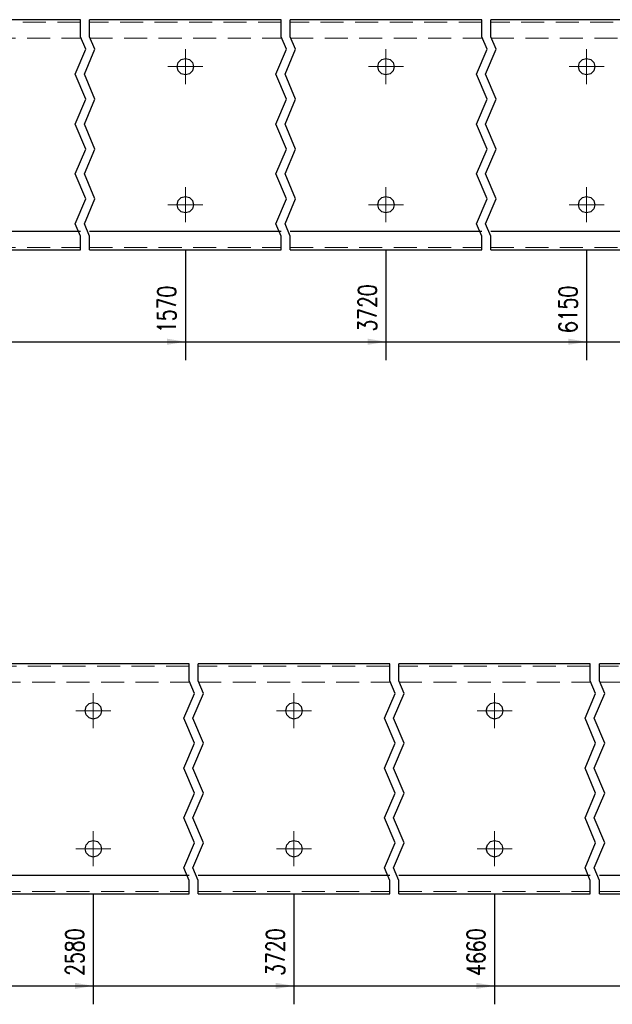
# Model space of a CAD drawing. Header units: millimetres. Extents: x -129 to 775, y 10833 to 11484.
# Tile 9 of 38: x -9 to 55, y 11120 to 11227. Entities that reach past the tile are written whole.
import ezdxf

# ---------------------------------------------------------------- set-up
doc = ezdxf.new("R2010")
doc.units = ezdxf.units.MM
doc.header["$LTSCALE"] = 10
doc.linetypes.add('HIDDEN', pattern=[0.375, 0.25, -0.125])
doc.linetypes.add('MITTE', pattern=[2, 1.25, -0.25, 0.25, -0.25])
doc.layers.get('Defpoints').update_dxf_attribs({"color": 1})
for name, color, linetype, lineweight in [('PS_DIM', 4, 'Continuous', 13), ('PS_Hidden', 2, 'HIDDEN', 9), ('PS_Mid', 5, 'MITTE', 15), ('PS_Shape', 161, 'Continuous', 30), ('PS_SOLID', 7, 'Continuous', 30)]:
    doc.layers.add(name, color=color, linetype=linetype, lineweight=lineweight)
doc.styles.add('simplex', font='simplex.shx', dxfattribs={"width": 0.75})
doc.dimstyles.new('1_10_GŁ_DS1-LS10', dxfattribs={"dimtxt": 2, "dimasz": 2, "dimexe": 2, "dimexo": 5, "dimgap": 1, "dimtad": 1, "dimjust": 4, "dimdec": 0, "dimlfac": 10, "dimtxsty": 'simplex', "dimblk1": 'NONE', "dimsah": 1, "dimcen": 2, "dimclrd": 256, "dimclre": 256, "dimclrt": 3, "dimadec": 1, "dimazin": 0, "dimtfac": 1, "dimtdec": 0, "dimtmove": 2, "dimatfit": 3, "dimfxl": 1, "dimarcsym": 0})

# ---------------------------------------------------------------- blocks, each defined once
blk = doc.blocks.new('*D73')
at = {"layer": 'Defpoints', "color": 0, "transparency": 16777216}
for p in [(8.82, 11206.75), (-86.58, 11201.85), (8.82, 11191.85)]:
    blk.add_point(p, dxfattribs=at)
at = {"layer": 'PS_DIM', "lineweight": -2, "transparency": 16777216}
for p, q in [((8.82, 11201.75), (8.82, 11189.85)), ((-86.58, 11196.85), (-86.58, 11189.85)), ((-86.58, 11191.85), (6.82, 11191.85))]:
    blk.add_line(p, q, dxfattribs=at)
at = {"layer": 'PS_DIM', "transparency": 16777216}
blk.add_solid([(6.82, 11192.19), (6.82, 11191.52), (8.82, 11191.85)], dxfattribs=at)
at = {"layer": 'PS_DIM', "color": 3, "transparency": 16777216, "insert": (6.8, 11195.37), "char_height": 2, "attachment_point": 5, "rotation": 90, "style": 'simplex'}
blk.add_mtext('1570', dxfattribs=at)
blk = doc.blocks.new('_None')
blk = doc.blocks.new('*D74')
at = {"layer": 'Defpoints', "color": 0, "transparency": 16777216}
for p in [(30.62, 11206.75), (-86.58, 11201.85), (30.62, 11191.85)]:
    blk.add_point(p, dxfattribs=at)
at = {"layer": 'PS_DIM', "lineweight": -2, "transparency": 16777216}
for p, q in [((30.62, 11201.75), (30.62, 11189.85)), ((-86.58, 11196.85), (-86.58, 11189.85)), ((-86.58, 11191.85), (28.62, 11191.85))]:
    blk.add_line(p, q, dxfattribs=at)
at = {"layer": 'PS_DIM', "transparency": 16777216}
blk.add_solid([(28.62, 11192.19), (28.62, 11191.52), (30.62, 11191.85)], dxfattribs=at)
at = {"layer": 'PS_DIM', "color": 3, "transparency": 16777216, "insert": (28.6, 11195.52), "char_height": 2, "attachment_point": 5, "rotation": 90, "style": 'simplex'}
blk.add_mtext('3720', dxfattribs=at)
blk = doc.blocks.new('*D75')
at = {"layer": 'Defpoints', "color": 0, "transparency": 16777216}
for p in [(52.42, 11206.75), (-86.58, 11201.85), (52.42, 11191.85)]:
    blk.add_point(p, dxfattribs=at)
at = {"layer": 'PS_DIM', "lineweight": -2, "transparency": 16777216}
for p, q in [((52.42, 11201.75), (52.42, 11189.85)), ((-86.58, 11196.85), (-86.58, 11189.85)), ((-86.58, 11191.85), (50.42, 11191.85))]:
    blk.add_line(p, q, dxfattribs=at)
at = {"layer": 'PS_DIM', "transparency": 16777216}
blk.add_solid([(50.42, 11192.19), (50.42, 11191.52), (52.42, 11191.85)], dxfattribs=at)
at = {"layer": 'PS_DIM', "color": 3, "transparency": 16777216, "insert": (50.4, 11195.37), "char_height": 2, "attachment_point": 5, "rotation": 90, "style": 'simplex'}
blk.add_mtext('6150', dxfattribs=at)
blk = doc.blocks.new('*D76')
at = {"layer": 'Defpoints', "color": 0, "transparency": 16777216}
for p in [(74.22, 11206.75), (-86.58, 11201.85), (74.22, 11191.85)]:
    blk.add_point(p, dxfattribs=at)
at = {"layer": 'PS_DIM', "lineweight": -2, "transparency": 16777216}
for p, q in [((74.22, 11201.75), (74.22, 11189.85)), ((-86.58, 11196.85), (-86.58, 11189.85)), ((-86.58, 11191.85), (72.22, 11191.85))]:
    blk.add_line(p, q, dxfattribs=at)
at = {"layer": 'PS_DIM', "transparency": 16777216}
blk.add_solid([(72.22, 11192.19), (72.22, 11191.52), (74.22, 11191.85)], dxfattribs=at)
at = {"layer": 'PS_DIM', "color": 3, "transparency": 16777216, "insert": (72.2, 11195.52), "char_height": 2, "attachment_point": 5, "rotation": 90, "style": 'simplex'}
blk.add_mtext('6680', dxfattribs=at)
blk = doc.blocks.new('*D77')
at = {"layer": 'Defpoints', "color": 0, "transparency": 16777216}
for p in [(82.22, 11206.75), (-86.58, 11201.85), (82.22, 11191.85)]:
    blk.add_point(p, dxfattribs=at)
at = {"layer": 'PS_DIM', "lineweight": -2, "transparency": 16777216}
for p, q in [((82.22, 11201.75), (82.22, 11189.85)), ((-86.58, 11196.85), (-86.58, 11189.85)), ((-86.58, 11191.85), (80.22, 11191.85))]:
    blk.add_line(p, q, dxfattribs=at)
at = {"layer": 'PS_DIM', "transparency": 16777216}
blk.add_solid([(80.22, 11192.19), (80.22, 11191.52), (82.22, 11191.85)], dxfattribs=at)
at = {"layer": 'PS_DIM', "color": 3, "transparency": 16777216, "insert": (80.2, 11195.52), "char_height": 2, "attachment_point": 5, "rotation": 90, "style": 'simplex'}
blk.add_mtext('6760', dxfattribs=at)
blk = doc.blocks.new('*D78')
at = {"layer": 'Defpoints', "color": 0, "transparency": 16777216}
for p in [(104.02, 11206.75), (-86.58, 11201.85), (104.02, 11191.85)]:
    blk.add_point(p, dxfattribs=at)
at = {"layer": 'PS_DIM', "lineweight": -2, "transparency": 16777216}
for p, q in [((104.02, 11201.75), (104.02, 11189.85)), ((-86.58, 11196.85), (-86.58, 11189.85)), ((-86.58, 11191.85), (102.02, 11191.85))]:
    blk.add_line(p, q, dxfattribs=at)
at = {"layer": 'PS_DIM', "transparency": 16777216}
blk.add_solid([(102.02, 11192.19), (102.02, 11191.52), (104.02, 11191.85)], dxfattribs=at)
at = {"layer": 'PS_DIM', "color": 3, "transparency": 16777216, "insert": (102, 11195.52), "char_height": 2, "attachment_point": 5, "rotation": 90, "style": 'simplex'}
blk.add_mtext('7290', dxfattribs=at)
blk = doc.blocks.new('*D79')
at = {"layer": 'Defpoints', "color": 0, "transparency": 16777216}
for p in [(-86.58, 11201.85), (107.02, 11201.85), (107.02, 11191.85)]:
    blk.add_point(p, dxfattribs=at)
at = {"layer": 'PS_DIM', "lineweight": -2, "transparency": 16777216}
for p, q in [((-86.58, 11196.85), (-86.58, 11189.85)), ((107.02, 11196.85), (107.02, 11189.85)), ((-86.58, 11191.85), (105.02, 11191.85))]:
    blk.add_line(p, q, dxfattribs=at)
at = {"layer": 'PS_DIM', "transparency": 16777216}
blk.add_solid([(105.02, 11192.19), (105.02, 11191.52), (107.02, 11191.85)], dxfattribs=at)
at = {"layer": 'PS_DIM', "color": 3, "transparency": 16777216, "insert": (105.46, 11195.61), "char_height": 2, "attachment_point": 5, "rotation": 90, "style": 'simplex'}
blk.add_mtext('7320', dxfattribs=at)
blk = doc.blocks.new('*D92')
at = {"layer": 'Defpoints', "color": 0, "transparency": 16777216}
for p in [(-1.18, 11136.75), (-86.58, 11131.85), (-1.18, 11121.85)]:
    blk.add_point(p, dxfattribs=at)
at = {"layer": 'PS_DIM', "lineweight": -2, "transparency": 16777216}
for p, q in [((-1.18, 11131.75), (-1.18, 11119.85)), ((-86.58, 11126.85), (-86.58, 11119.85)), ((-86.58, 11121.85), (-3.18, 11121.85))]:
    blk.add_line(p, q, dxfattribs=at)
at = {"layer": 'PS_DIM', "transparency": 16777216}
blk.add_solid([(-3.18, 11122.19), (-3.18, 11121.52), (-1.18, 11121.85)], dxfattribs=at)
at = {"layer": 'PS_DIM', "color": 3, "transparency": 16777216, "insert": (-3.2, 11125.52), "char_height": 2, "attachment_point": 5, "rotation": 90, "style": 'simplex'}
blk.add_mtext('2580', dxfattribs=at)
blk = doc.blocks.new('*D93')
at = {"layer": 'Defpoints', "color": 0, "transparency": 16777216}
for p in [(20.62, 11136.75), (-86.58, 11131.85), (20.62, 11121.85)]:
    blk.add_point(p, dxfattribs=at)
at = {"layer": 'PS_DIM', "lineweight": -2, "transparency": 16777216}
for p, q in [((20.62, 11131.75), (20.62, 11119.85)), ((-86.58, 11126.85), (-86.58, 11119.85)), ((-86.58, 11121.85), (18.62, 11121.85))]:
    blk.add_line(p, q, dxfattribs=at)
at = {"layer": 'PS_DIM', "transparency": 16777216}
blk.add_solid([(18.62, 11122.19), (18.62, 11121.52), (20.62, 11121.85)], dxfattribs=at)
at = {"layer": 'PS_DIM', "color": 3, "transparency": 16777216, "insert": (18.6, 11125.52), "char_height": 2, "attachment_point": 5, "rotation": 90, "style": 'simplex'}
blk.add_mtext('3720', dxfattribs=at)
blk = doc.blocks.new('*D94')
at = {"layer": 'Defpoints', "color": 0, "transparency": 16777216}
for p in [(42.42, 11136.75), (-86.58, 11131.85), (42.42, 11121.85)]:
    blk.add_point(p, dxfattribs=at)
at = {"layer": 'PS_DIM', "lineweight": -2, "transparency": 16777216}
for p, q in [((42.42, 11131.75), (42.42, 11119.85)), ((-86.58, 11126.85), (-86.58, 11119.85)), ((-86.58, 11121.85), (40.42, 11121.85))]:
    blk.add_line(p, q, dxfattribs=at)
at = {"layer": 'PS_DIM', "transparency": 16777216}
blk.add_solid([(40.42, 11122.19), (40.42, 11121.52), (42.42, 11121.85)], dxfattribs=at)
at = {"layer": 'PS_DIM', "color": 3, "transparency": 16777216, "insert": (40.4, 11125.52), "char_height": 2, "attachment_point": 5, "rotation": 90, "style": 'simplex'}
blk.add_mtext('4660', dxfattribs=at)
blk = doc.blocks.new('*D95')
at = {"layer": 'Defpoints', "color": 0, "transparency": 16777216}
for p in [(64.22, 11136.75), (-86.58, 11131.85), (64.22, 11121.85)]:
    blk.add_point(p, dxfattribs=at)
at = {"layer": 'PS_DIM', "lineweight": -2, "transparency": 16777216}
for p, q in [((64.22, 11131.75), (64.22, 11119.85)), ((-86.58, 11126.85), (-86.58, 11119.85)), ((-86.58, 11121.85), (62.22, 11121.85))]:
    blk.add_line(p, q, dxfattribs=at)
at = {"layer": 'PS_DIM', "transparency": 16777216}
blk.add_solid([(62.22, 11122.19), (62.22, 11121.52), (64.22, 11121.85)], dxfattribs=at)
at = {"layer": 'PS_DIM', "color": 3, "transparency": 16777216, "insert": (62.2, 11125.52), "char_height": 2, "attachment_point": 5, "rotation": 90, "style": 'simplex'}
blk.add_mtext('5580', dxfattribs=at)
blk = doc.blocks.new('*D96')
at = {"layer": 'Defpoints', "color": 0, "transparency": 16777216}
for p in [(86.02, 11136.75), (-86.58, 11131.85), (86.02, 11121.85)]:
    blk.add_point(p, dxfattribs=at)
at = {"layer": 'PS_DIM', "lineweight": -2, "transparency": 16777216}
for p, q in [((86.02, 11131.75), (86.02, 11119.85)), ((-86.58, 11126.85), (-86.58, 11119.85)), ((-86.58, 11121.85), (84.02, 11121.85))]:
    blk.add_line(p, q, dxfattribs=at)
at = {"layer": 'PS_DIM', "transparency": 16777216}
blk.add_solid([(84.02, 11122.19), (84.02, 11121.52), (86.02, 11121.85)], dxfattribs=at)
at = {"layer": 'PS_DIM', "color": 3, "transparency": 16777216, "insert": (84, 11125.37), "char_height": 2, "attachment_point": 5, "rotation": 90, "style": 'simplex'}
blk.add_mtext('6150', dxfattribs=at)
blk = doc.blocks.new('*D97')
at = {"layer": 'Defpoints', "color": 0, "transparency": 16777216}
for p in [(107.82, 11136.75), (-86.58, 11131.85), (107.82, 11121.85)]:
    blk.add_point(p, dxfattribs=at)
at = {"layer": 'PS_DIM', "lineweight": -2, "transparency": 16777216}
for p, q in [((107.82, 11131.75), (107.82, 11119.85)), ((-86.58, 11126.85), (-86.58, 11119.85)), ((-86.58, 11121.85), (105.82, 11121.85))]:
    blk.add_line(p, q, dxfattribs=at)
at = {"layer": 'PS_DIM', "transparency": 16777216}
blk.add_solid([(105.82, 11122.19), (105.82, 11121.52), (107.82, 11121.85)], dxfattribs=at)
at = {"layer": 'PS_DIM', "color": 3, "transparency": 16777216, "insert": (105.8, 11125.52), "char_height": 2, "attachment_point": 5, "rotation": 90, "style": 'simplex'}
blk.add_mtext('6680', dxfattribs=at)
blk = doc.blocks.new('*D98')
at = {"layer": 'Defpoints', "color": 0, "transparency": 16777216}
for p in [(115.82, 11136.75), (-86.58, 11131.85), (115.82, 11121.85)]:
    blk.add_point(p, dxfattribs=at)
at = {"layer": 'PS_DIM', "lineweight": -2, "transparency": 16777216}
for p, q in [((115.82, 11131.75), (115.82, 11119.85)), ((-86.58, 11126.85), (-86.58, 11119.85)), ((-86.58, 11121.85), (113.82, 11121.85))]:
    blk.add_line(p, q, dxfattribs=at)
at = {"layer": 'PS_DIM', "transparency": 16777216}
blk.add_solid([(113.82, 11122.19), (113.82, 11121.52), (115.82, 11121.85)], dxfattribs=at)
at = {"layer": 'PS_DIM', "color": 3, "transparency": 16777216, "insert": (113.8, 11125.52), "char_height": 2, "attachment_point": 5, "rotation": 90, "style": 'simplex'}
blk.add_mtext('6760', dxfattribs=at)
blk = doc.blocks.new('*D99')
at = {"layer": 'Defpoints', "color": 0, "transparency": 16777216}
for p in [(168.82, 11136.75), (-86.58, 11131.85), (168.82, 11121.85)]:
    blk.add_point(p, dxfattribs=at)
at = {"layer": 'PS_DIM', "lineweight": -2, "transparency": 16777216}
for p, q in [((168.82, 11131.75), (168.82, 11119.85)), ((-86.58, 11126.85), (-86.58, 11119.85)), ((-86.58, 11121.85), (166.82, 11121.85))]:
    blk.add_line(p, q, dxfattribs=at)
at = {"layer": 'PS_DIM', "transparency": 16777216}
blk.add_solid([(166.82, 11122.19), (166.82, 11121.52), (168.82, 11121.85)], dxfattribs=at)
at = {"layer": 'PS_DIM', "color": 3, "transparency": 16777216, "insert": (166.8, 11125.52), "char_height": 2, "attachment_point": 5, "rotation": 90, "style": 'simplex'}
blk.add_mtext('7290', dxfattribs=at)
blk = doc.blocks.new('*D100')
at = {"layer": 'Defpoints', "color": 0, "transparency": 16777216}
for p in [(-86.58, 11131.85), (171.82, 11131.85), (171.82, 11121.85)]:
    blk.add_point(p, dxfattribs=at)
at = {"layer": 'PS_DIM', "lineweight": -2, "transparency": 16777216}
for p, q in [((-86.58, 11126.85), (-86.58, 11119.85)), ((171.82, 11126.85), (171.82, 11119.85)), ((-86.58, 11121.85), (169.82, 11121.85))]:
    blk.add_line(p, q, dxfattribs=at)
at = {"layer": 'PS_DIM', "transparency": 16777216}
blk.add_solid([(169.82, 11122.19), (169.82, 11121.52), (171.82, 11121.85)], dxfattribs=at)
at = {"layer": 'PS_DIM', "color": 3, "transparency": 16777216, "insert": (170.34, 11125.6), "char_height": 2, "attachment_point": 5, "rotation": 90, "style": 'simplex'}
blk.add_mtext('7320', dxfattribs=at)
blk = doc.blocks.new('*X371')
at = {"color": 1}
for p, q in [((-2.58, 11224.99), (-2.58, 11226.85)), ((-1.58, 11224.99), (-1.58, 11226.85)), ((19.22, 11224.99), (19.22, 11226.85)), ((20.22, 11224.99), (20.22, 11226.85)), ((41.02, 11224.99), (41.02, 11226.85)), ((42.02, 11224.99), (42.02, 11226.85)), ((-2, 11223.64), (-2.58, 11224.99)), ((-1, 11223.64), (-1.58, 11224.99)), ((19.8, 11223.64), (19.22, 11224.99)), ((20.8, 11223.64), (20.22, 11224.99)), ((41.6, 11223.64), (41.02, 11224.99)), ((42.6, 11223.64), (42.02, 11224.99)), ((-3.15, 11220.93), (-2, 11223.64)), ((-2.15, 11220.93), (-1, 11223.64)), ((18.65, 11220.93), (19.8, 11223.64)), ((19.65, 11220.93), (20.8, 11223.64)), ((40.45, 11220.93), (41.6, 11223.64)), ((41.45, 11220.93), (42.6, 11223.64)), ((-2, 11218.22), (-3.15, 11220.93)), ((-1, 11218.22), (-2.15, 11220.93)), ((19.8, 11218.22), (18.65, 11220.93)), ((20.8, 11218.22), (19.65, 11220.93)), ((41.6, 11218.22), (40.45, 11220.93)), ((42.6, 11218.22), (41.45, 11220.93)), ((-3.15, 11215.51), (-2, 11218.22)), ((-2.15, 11215.51), (-1, 11218.22)), ((18.65, 11215.51), (19.8, 11218.22)), ((19.65, 11215.51), (20.8, 11218.22)), ((40.45, 11215.51), (41.6, 11218.22)), ((41.45, 11215.51), (42.6, 11218.22)), ((-2, 11212.8), (-3.15, 11215.51)), ((-1, 11212.8), (-2.15, 11215.51)), ((19.8, 11212.8), (18.65, 11215.51)), ((20.8, 11212.8), (19.65, 11215.51)), ((41.6, 11212.8), (40.45, 11215.51)), ((42.6, 11212.8), (41.45, 11215.51)), ((-3.15, 11210.1), (-2, 11212.8)), ((-2.15, 11210.1), (-1, 11212.8)), ((18.65, 11210.1), (19.8, 11212.8)), ((19.65, 11210.1), (20.8, 11212.8)), ((40.45, 11210.1), (41.6, 11212.8)), ((41.45, 11210.1), (42.6, 11212.8)), ((-2, 11207.39), (-3.15, 11210.1)), ((-1, 11207.39), (-2.15, 11210.1)), ((19.8, 11207.39), (18.65, 11210.1)), ((20.8, 11207.39), (19.65, 11210.1)), ((41.6, 11207.39), (40.45, 11210.1)), ((42.6, 11207.39), (41.45, 11210.1)), ((-3.15, 11204.68), (-2, 11207.39)), ((-2.15, 11204.68), (-1, 11207.39)), ((18.65, 11204.68), (19.8, 11207.39)), ((19.65, 11204.68), (20.8, 11207.39)), ((40.45, 11204.68), (41.6, 11207.39)), ((41.45, 11204.68), (42.6, 11207.39)), ((-2.58, 11203.32), (-3.15, 11204.68)), ((-1.58, 11203.32), (-2.15, 11204.68)), ((19.22, 11203.32), (18.65, 11204.68)), ((20.22, 11203.32), (19.65, 11204.68)), ((41.02, 11203.32), (40.45, 11204.68)), ((42.02, 11203.32), (41.45, 11204.68)), ((-2.58, 11201.85), (-2.58, 11203.32)), ((-1.58, 11201.85), (-1.58, 11203.32)), ((19.22, 11201.85), (19.22, 11203.32)), ((20.22, 11201.85), (20.22, 11203.32)), ((41.02, 11201.85), (41.02, 11203.32)), ((42.02, 11201.85), (42.02, 11203.32))]:
    blk.add_line(p, q, dxfattribs=at)
at = {"layer": 'PS_Hidden', "color": 2, "linetype": 'HIDDEN'}
for p, q in [((-2.58, 11226.6), (-23.38, 11226.6)), ((19.22, 11226.6), (-1.58, 11226.6)), ((41.02, 11226.6), (20.22, 11226.6)), ((62.82, 11226.6), (42.02, 11226.6)), ((-23.38, 11224.85), (-2.58, 11224.85)), ((-1.58, 11224.85), (19.22, 11224.85)), ((20.22, 11224.85), (41.02, 11224.85)), ((42.02, 11224.85), (62.82, 11224.85)), ((-23.38, 11202.1), (-2.58, 11202.1)), ((-1.58, 11202.1), (19.22, 11202.1)), ((20.22, 11202.1), (41.02, 11202.1)), ((42.02, 11202.1), (62.82, 11202.1))]:
    blk.add_line(p, q, dxfattribs=at)
at = {"layer": 'PS_Mid', "color": 5, "linetype": 'MITTE'}
for p, q in [((8.82, 11223.65), (8.82, 11219.85)), ((30.62, 11223.65), (30.62, 11219.85)), ((52.42, 11223.65), (52.42, 11219.85)), ((10.72, 11221.75), (6.92, 11221.75)), ((32.52, 11221.75), (28.72, 11221.75)), ((54.32, 11221.75), (50.52, 11221.75)), ((8.82, 11208.65), (8.82, 11204.85)), ((30.62, 11208.65), (30.62, 11204.85)), ((52.42, 11208.65), (52.42, 11204.85)), ((10.72, 11206.75), (6.92, 11206.75)), ((32.52, 11206.75), (28.72, 11206.75)), ((54.32, 11206.75), (50.52, 11206.75))]:
    blk.add_line(p, q, dxfattribs=at)
at = {"layer": 'PS_SOLID', "color": 7, "linetype": 'Continuous'}
for p, q in [((-2.58, 11226.85), (-12.98, 11226.85)), ((8.82, 11226.85), (-1.58, 11226.85)), ((19.22, 11226.85), (8.82, 11226.85)), ((30.62, 11226.85), (20.22, 11226.85)), ((41.02, 11226.85), (30.62, 11226.85)), ((52.42, 11226.85), (42.02, 11226.85)), ((62.82, 11226.85), (52.42, 11226.85)), ((7.92, 11221.75), (8.04, 11222.2)), ((8.04, 11222.2), (8.37, 11222.53)), ((8.37, 11222.53), (8.82, 11222.65)), ((8.82, 11222.65), (9.27, 11222.53)), ((9.27, 11222.53), (9.6, 11222.2)), ((9.6, 11222.2), (9.72, 11221.75)), ((29.72, 11221.75), (29.84, 11222.2)), ((29.84, 11222.2), (30.17, 11222.53)), ((30.17, 11222.53), (30.62, 11222.65)), ((30.62, 11222.65), (31.07, 11222.53)), ((31.07, 11222.53), (31.4, 11222.2)), ((31.4, 11222.2), (31.52, 11221.75)), ((51.52, 11221.75), (51.64, 11222.2)), ((51.64, 11222.2), (51.97, 11222.53)), ((51.97, 11222.53), (52.42, 11222.65)), ((52.42, 11222.65), (52.87, 11222.53)), ((52.87, 11222.53), (53.2, 11222.2)), ((53.2, 11222.2), (53.32, 11221.75)), ((8.04, 11221.3), (7.92, 11221.75)), ((8.37, 11220.97), (8.04, 11221.3)), ((9.6, 11221.3), (9.27, 11220.97)), ((9.72, 11221.75), (9.6, 11221.3)), ((29.84, 11221.3), (29.72, 11221.75)), ((30.17, 11220.97), (29.84, 11221.3)), ((31.4, 11221.3), (31.07, 11220.97)), ((31.52, 11221.75), (31.4, 11221.3)), ((51.64, 11221.3), (51.52, 11221.75)), ((51.97, 11220.97), (51.64, 11221.3)), ((53.2, 11221.3), (52.87, 11220.97)), ((53.32, 11221.75), (53.2, 11221.3)), ((8.82, 11220.85), (8.37, 11220.97)), ((9.27, 11220.97), (8.82, 11220.85)), ((30.62, 11220.85), (30.17, 11220.97)), ((31.07, 11220.97), (30.62, 11220.85)), ((52.42, 11220.85), (51.97, 11220.97)), ((52.87, 11220.97), (52.42, 11220.85)), ((7.92, 11206.75), (8.04, 11207.2)), ((8.04, 11207.2), (8.37, 11207.53)), ((8.37, 11207.53), (8.82, 11207.65)), ((8.82, 11207.65), (9.27, 11207.53)), ((9.27, 11207.53), (9.6, 11207.2)), ((9.6, 11207.2), (9.72, 11206.75)), ((29.72, 11206.75), (29.84, 11207.2)), ((29.84, 11207.2), (30.17, 11207.53)), ((30.17, 11207.53), (30.62, 11207.65)), ((30.62, 11207.65), (31.07, 11207.53)), ((31.07, 11207.53), (31.4, 11207.2)), ((31.4, 11207.2), (31.52, 11206.75)), ((51.52, 11206.75), (51.64, 11207.2)), ((51.64, 11207.2), (51.97, 11207.53)), ((51.97, 11207.53), (52.42, 11207.65)), ((52.42, 11207.65), (52.87, 11207.53)), ((52.87, 11207.53), (53.2, 11207.2)), ((53.2, 11207.2), (53.32, 11206.75)), ((8.04, 11206.3), (7.92, 11206.75)), ((8.37, 11205.97), (8.04, 11206.3)), ((9.6, 11206.3), (9.27, 11205.97)), ((9.72, 11206.75), (9.6, 11206.3)), ((29.84, 11206.3), (29.72, 11206.75)), ((30.17, 11205.97), (29.84, 11206.3)), ((31.4, 11206.3), (31.07, 11205.97)), ((31.52, 11206.75), (31.4, 11206.3)), ((51.64, 11206.3), (51.52, 11206.75)), ((51.97, 11205.97), (51.64, 11206.3)), ((53.2, 11206.3), (52.87, 11205.97)), ((53.32, 11206.75), (53.2, 11206.3)), ((8.82, 11205.85), (8.37, 11205.97)), ((9.27, 11205.97), (8.82, 11205.85)), ((30.62, 11205.85), (30.17, 11205.97)), ((31.07, 11205.97), (30.62, 11205.85)), ((52.42, 11205.85), (51.97, 11205.97)), ((52.87, 11205.97), (52.42, 11205.85)), ((-2.58, 11203.85), (-23.38, 11203.85)), ((19.22, 11203.85), (-1.58, 11203.85)), ((41.02, 11203.85), (20.22, 11203.85)), ((62.82, 11203.85), (42.02, 11203.85)), ((-23.38, 11201.85), (-2.58, 11201.85)), ((-1.58, 11201.85), (19.22, 11201.85)), ((20.22, 11201.85), (41.02, 11201.85)), ((42.02, 11201.85), (62.82, 11201.85))]:
    blk.add_line(p, q, dxfattribs=at)
blk = doc.blocks.new('*X391')
at = {"color": 1}
for p, q in [((9.22, 11154.99), (9.22, 11156.85)), ((10.22, 11154.99), (10.22, 11156.85)), ((31.02, 11154.99), (31.02, 11156.85)), ((32.02, 11154.99), (32.02, 11156.85)), ((52.82, 11154.99), (52.82, 11156.85)), ((53.82, 11154.99), (53.82, 11156.85)), ((9.8, 11153.64), (9.22, 11154.99)), ((10.8, 11153.64), (10.22, 11154.99)), ((31.6, 11153.64), (31.02, 11154.99)), ((32.6, 11153.64), (32.02, 11154.99)), ((53.4, 11153.64), (52.82, 11154.99)), ((54.4, 11153.64), (53.82, 11154.99)), ((8.65, 11150.93), (9.8, 11153.64)), ((9.65, 11150.93), (10.8, 11153.64)), ((30.45, 11150.93), (31.6, 11153.64)), ((31.45, 11150.93), (32.6, 11153.64)), ((52.25, 11150.93), (53.4, 11153.64)), ((53.25, 11150.93), (54.4, 11153.64)), ((9.8, 11148.22), (8.65, 11150.93)), ((10.8, 11148.22), (9.65, 11150.93)), ((31.6, 11148.22), (30.45, 11150.93)), ((32.6, 11148.22), (31.45, 11150.93)), ((53.4, 11148.22), (52.25, 11150.93)), ((54.4, 11148.22), (53.25, 11150.93)), ((8.65, 11145.51), (9.8, 11148.22)), ((9.65, 11145.51), (10.8, 11148.22)), ((30.45, 11145.51), (31.6, 11148.22)), ((31.45, 11145.51), (32.6, 11148.22)), ((52.25, 11145.51), (53.4, 11148.22)), ((53.25, 11145.51), (54.4, 11148.22)), ((9.8, 11142.8), (8.65, 11145.51)), ((10.8, 11142.8), (9.65, 11145.51)), ((31.6, 11142.8), (30.45, 11145.51)), ((32.6, 11142.8), (31.45, 11145.51)), ((53.4, 11142.8), (52.25, 11145.51)), ((54.4, 11142.8), (53.25, 11145.51)), ((8.65, 11140.1), (9.8, 11142.8)), ((9.65, 11140.1), (10.8, 11142.8)), ((30.45, 11140.1), (31.6, 11142.8)), ((31.45, 11140.1), (32.6, 11142.8)), ((52.25, 11140.1), (53.4, 11142.8)), ((53.25, 11140.1), (54.4, 11142.8)), ((9.8, 11137.39), (8.65, 11140.1)), ((10.8, 11137.39), (9.65, 11140.1)), ((31.6, 11137.39), (30.45, 11140.1)), ((32.6, 11137.39), (31.45, 11140.1)), ((53.4, 11137.39), (52.25, 11140.1)), ((54.4, 11137.39), (53.25, 11140.1)), ((8.65, 11134.68), (9.8, 11137.39)), ((9.65, 11134.68), (10.8, 11137.39)), ((30.45, 11134.68), (31.6, 11137.39)), ((31.45, 11134.68), (32.6, 11137.39)), ((52.25, 11134.68), (53.4, 11137.39)), ((53.25, 11134.68), (54.4, 11137.39)), ((9.22, 11133.32), (8.65, 11134.68)), ((10.22, 11133.32), (9.65, 11134.68)), ((31.02, 11133.32), (30.45, 11134.68)), ((32.02, 11133.32), (31.45, 11134.68)), ((52.82, 11133.32), (52.25, 11134.68)), ((53.82, 11133.32), (53.25, 11134.68)), ((9.22, 11131.85), (9.22, 11133.32)), ((10.22, 11131.85), (10.22, 11133.32)), ((31.02, 11131.85), (31.02, 11133.32)), ((32.02, 11131.85), (32.02, 11133.32)), ((52.82, 11131.85), (52.82, 11133.32)), ((53.82, 11131.85), (53.82, 11133.32))]:
    blk.add_line(p, q, dxfattribs=at)
at = {"layer": 'PS_Hidden', "color": 2, "linetype": 'HIDDEN'}
for p, q in [((9.22, 11156.6), (-11.58, 11156.6)), ((31.02, 11156.6), (10.22, 11156.6)), ((52.82, 11156.6), (32.02, 11156.6)), ((74.62, 11156.6), (53.82, 11156.6)), ((-11.58, 11154.85), (9.22, 11154.85)), ((10.22, 11154.85), (31.02, 11154.85)), ((32.02, 11154.85), (52.82, 11154.85)), ((53.82, 11154.85), (74.62, 11154.85)), ((-11.58, 11132.1), (9.22, 11132.1)), ((10.22, 11132.1), (31.02, 11132.1)), ((32.02, 11132.1), (52.82, 11132.1)), ((53.82, 11132.1), (74.62, 11132.1))]:
    blk.add_line(p, q, dxfattribs=at)
at = {"layer": 'PS_Mid', "color": 5, "linetype": 'MITTE'}
for p, q in [((-1.18, 11153.65), (-1.18, 11149.85)), ((20.62, 11153.65), (20.62, 11149.85)), ((42.42, 11153.65), (42.42, 11149.85)), ((0.72, 11151.75), (-3.08, 11151.75)), ((22.52, 11151.75), (18.72, 11151.75)), ((44.32, 11151.75), (40.52, 11151.75)), ((-1.18, 11138.65), (-1.18, 11134.85)), ((20.62, 11138.65), (20.62, 11134.85)), ((42.42, 11138.65), (42.42, 11134.85)), ((0.72, 11136.75), (-3.08, 11136.75)), ((22.52, 11136.75), (18.72, 11136.75)), ((44.32, 11136.75), (40.52, 11136.75))]:
    blk.add_line(p, q, dxfattribs=at)
at = {"layer": 'PS_SOLID', "color": 7, "linetype": 'Continuous'}
for p, q in [((-1.18, 11156.85), (-11.58, 11156.85)), ((9.22, 11156.85), (-1.18, 11156.85)), ((20.62, 11156.85), (10.22, 11156.85)), ((31.02, 11156.85), (20.62, 11156.85)), ((42.42, 11156.85), (32.02, 11156.85)), ((52.82, 11156.85), (42.42, 11156.85)), ((64.22, 11156.85), (53.82, 11156.85)), ((-1.63, 11152.53), (-1.18, 11152.65)), ((-1.18, 11152.65), (-0.73, 11152.53)), ((20.17, 11152.53), (20.62, 11152.65)), ((20.62, 11152.65), (21.07, 11152.53)), ((41.97, 11152.53), (42.42, 11152.65)), ((42.42, 11152.65), (42.87, 11152.53)), ((-2.08, 11151.75), (-1.96, 11152.2)), ((-1.96, 11151.3), (-2.08, 11151.75)), ((-1.96, 11152.2), (-1.63, 11152.53)), ((-0.73, 11152.53), (-0.4, 11152.2)), ((-0.4, 11152.2), (-0.28, 11151.75)), ((-0.28, 11151.75), (-0.4, 11151.3)), ((19.72, 11151.75), (19.84, 11152.2)), ((19.84, 11151.3), (19.72, 11151.75)), ((19.84, 11152.2), (20.17, 11152.53)), ((21.07, 11152.53), (21.4, 11152.2)), ((21.4, 11152.2), (21.52, 11151.75)), ((21.52, 11151.75), (21.4, 11151.3)), ((41.52, 11151.75), (41.64, 11152.2)), ((41.64, 11151.3), (41.52, 11151.75)), ((41.64, 11152.2), (41.97, 11152.53)), ((42.87, 11152.53), (43.2, 11152.2)), ((43.2, 11152.2), (43.32, 11151.75)), ((43.32, 11151.75), (43.2, 11151.3)), ((-1.63, 11150.97), (-1.96, 11151.3)), ((-1.18, 11150.85), (-1.63, 11150.97)), ((-0.73, 11150.97), (-1.18, 11150.85)), ((-0.4, 11151.3), (-0.73, 11150.97)), ((20.17, 11150.97), (19.84, 11151.3)), ((20.62, 11150.85), (20.17, 11150.97)), ((21.07, 11150.97), (20.62, 11150.85)), ((21.4, 11151.3), (21.07, 11150.97)), ((41.97, 11150.97), (41.64, 11151.3)), ((42.42, 11150.85), (41.97, 11150.97)), ((42.87, 11150.97), (42.42, 11150.85)), ((43.2, 11151.3), (42.87, 11150.97)), ((-1.63, 11137.53), (-1.18, 11137.65)), ((-1.18, 11137.65), (-0.73, 11137.53)), ((20.17, 11137.53), (20.62, 11137.65)), ((20.62, 11137.65), (21.07, 11137.53)), ((41.97, 11137.53), (42.42, 11137.65)), ((42.42, 11137.65), (42.87, 11137.53)), ((-2.08, 11136.75), (-1.96, 11137.2)), ((-1.96, 11136.3), (-2.08, 11136.75)), ((-1.96, 11137.2), (-1.63, 11137.53)), ((-0.73, 11137.53), (-0.4, 11137.2)), ((-0.4, 11137.2), (-0.28, 11136.75)), ((-0.28, 11136.75), (-0.4, 11136.3)), ((19.72, 11136.75), (19.84, 11137.2)), ((19.84, 11136.3), (19.72, 11136.75)), ((19.84, 11137.2), (20.17, 11137.53)), ((21.07, 11137.53), (21.4, 11137.2)), ((21.4, 11137.2), (21.52, 11136.75)), ((21.52, 11136.75), (21.4, 11136.3)), ((41.52, 11136.75), (41.64, 11137.2)), ((41.64, 11136.3), (41.52, 11136.75)), ((41.64, 11137.2), (41.97, 11137.53)), ((42.87, 11137.53), (43.2, 11137.2)), ((43.2, 11137.2), (43.32, 11136.75)), ((43.32, 11136.75), (43.2, 11136.3)), ((-1.63, 11135.97), (-1.96, 11136.3)), ((-1.18, 11135.85), (-1.63, 11135.97)), ((-0.73, 11135.97), (-1.18, 11135.85)), ((-0.4, 11136.3), (-0.73, 11135.97)), ((20.17, 11135.97), (19.84, 11136.3)), ((20.62, 11135.85), (20.17, 11135.97)), ((21.07, 11135.97), (20.62, 11135.85)), ((21.4, 11136.3), (21.07, 11135.97)), ((41.97, 11135.97), (41.64, 11136.3)), ((42.42, 11135.85), (41.97, 11135.97)), ((42.87, 11135.97), (42.42, 11135.85)), ((43.2, 11136.3), (42.87, 11135.97)), ((9.22, 11133.85), (-11.58, 11133.85)), ((31.02, 11133.85), (10.22, 11133.85)), ((52.82, 11133.85), (32.02, 11133.85)), ((74.62, 11133.85), (53.82, 11133.85)), ((-11.58, 11131.85), (9.22, 11131.85)), ((10.22, 11131.85), (31.02, 11131.85)), ((32.02, 11131.85), (52.82, 11131.85)), ((53.82, 11131.85), (74.62, 11131.85))]:
    blk.add_line(p, q, dxfattribs=at)

msp = doc.modelspace()

# ---------------------------------------------------------------- block references
at = {"layer": 'PS_Shape', "color": 5}
for name in ['*X371', '*X391']:
    msp.add_blockref(name, (0, 0), dxfattribs=at)

# ---------------------------------------------------------------- dimensions: what is measured, and where the dimension line sits
at = {"layer": 'PS_DIM'}
for base, p1, p2, text, picture, middle in [((8.82, 11191.85), (-86.58, 11201.85), (8.82, 11206.75), '1570', '*D73', (6.8, 11195.37)), ((30.62, 11191.85), (-86.58, 11201.85), (30.62, 11206.75), '3720', '*D74', (28.6, 11195.52)), ((52.42, 11191.85), (-86.58, 11201.85), (52.42, 11206.75), '6150', '*D75', (50.4, 11195.37)), ((74.22, 11191.85), (-86.58, 11201.85), (74.22, 11206.75), '6680', '*D76', (72.2, 11195.52)), ((82.22, 11191.85), (-86.58, 11201.85), (82.22, 11206.75), '6760', '*D77', (80.2, 11195.52)), ((104.02, 11191.85), (-86.58, 11201.85), (104.02, 11206.75), '7290', '*D78', (102, 11195.52)), ((107.02, 11191.85), (-86.58, 11201.85), (107.02, 11201.85), '7320', '*D79', (105.46, 11195.61)), ((-1.18, 11121.85), (-86.58, 11131.85), (-1.18, 11136.75), '2580', '*D92', (-3.2, 11125.52)), ((20.62, 11121.85), (-86.58, 11131.85), (20.62, 11136.75), '3720', '*D93', (18.6, 11125.52)), ((42.42, 11121.85), (-86.58, 11131.85), (42.42, 11136.75), '4660', '*D94', (40.4, 11125.52)), ((64.22, 11121.85), (-86.58, 11131.85), (64.22, 11136.75), '5580', '*D95', (62.2, 11125.52)), ((86.02, 11121.85), (-86.58, 11131.85), (86.02, 11136.75), '6150', '*D96', (84, 11125.37)), ((107.82, 11121.85), (-86.58, 11131.85), (107.82, 11136.75), '6680', '*D97', (105.8, 11125.52)), ((115.82, 11121.85), (-86.58, 11131.85), (115.82, 11136.75), '6760', '*D98', (113.8, 11125.52)), ((168.82, 11121.85), (-86.58, 11131.85), (168.82, 11136.75), '7290', '*D99', (166.8, 11125.52)), ((171.82, 11121.85), (-86.58, 11131.85), (171.82, 11131.85), '7320', '*D100', (170.34, 11125.6))]:
    dim = msp.add_linear_dim(base=base, p1=p1, p2=p2, text=text, dimstyle='1_10_GŁ_DS1-LS10', dxfattribs=at)
    dim.commit()
    dim.dimension.update_dxf_attribs({"geometry": picture, "text_midpoint": middle, "dimtype": 128, "text_rotation": 90})

doc.saveas('drawing.dxf')
